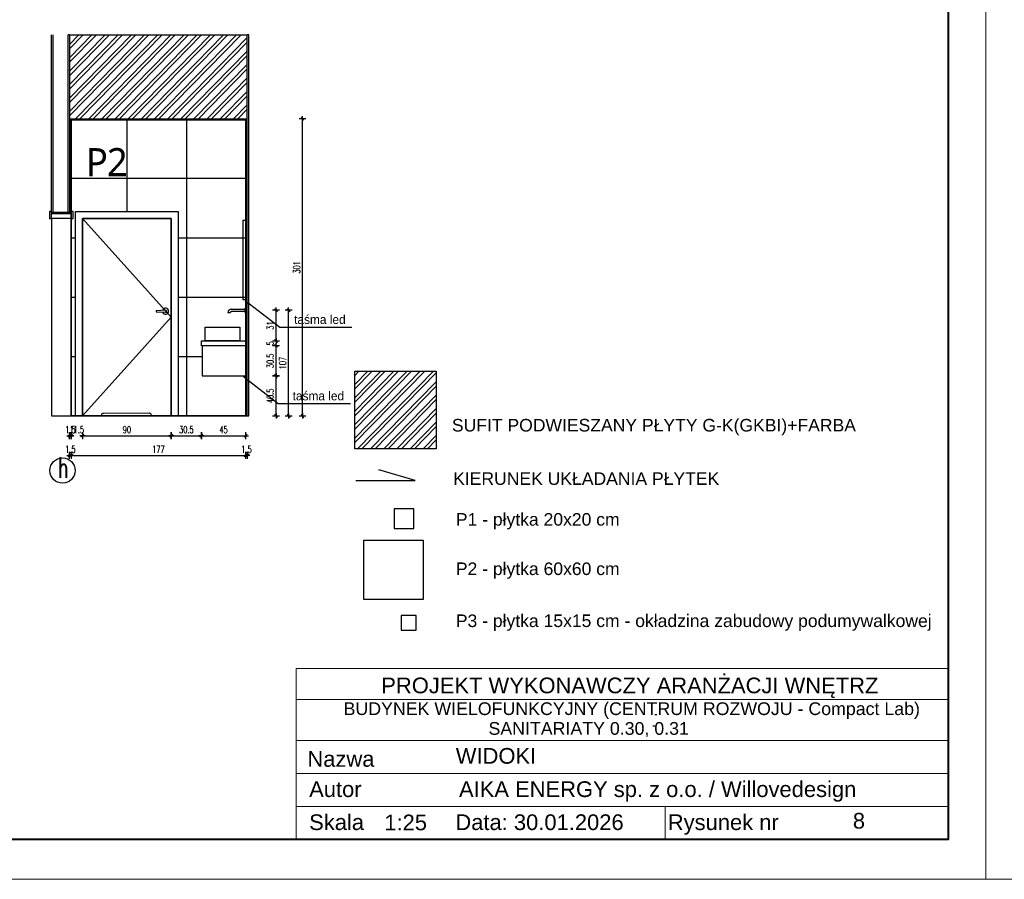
# Model space of a CAD drawing. Header units: centimetres. Extents: x -15121 to 30567, y -60641 to 0.
# Tile 192 of 256: x 11643 to 12641, y -27541 to -26670. Entities that reach past the tile are written whole.
import ezdxf
from ezdxf.enums import TextEntityAlignment as Align

# ---------------------------------------------------------------- set-up
doc = ezdxf.new("R2010")
doc.units = ezdxf.units.CM
doc.header["$LTSCALE"] = 60
doc.layers.add('A Obramowanie', color=7, linetype='Continuous', lineweight=15, plot=False)
doc.layers.add('A Ramka', color=5, linetype='Continuous', lineweight=40)
doc.layers.add('A tabelka ogólna 25', color=7, linetype='Continuous', lineweight=20)
for name, color, linetype in [('AIKA lampy sanitariaty', 3, 'Continuous'), ('AIKA oznaczenia okładzin', 5, 'Continuous'), ('AIKA oznaczenia widoków', 30, 'Continuous'), ('AIKA powierzchnie', 6, 'Continuous'), ('AIKA sufity podwieszane', 8, 'Continuous'), ('AIKA TYNK', 5, 'Continuous'), ('AIKA widoki wymiarowanie', 7, 'Continuous'), ('AIKA widokowe', 7, 'Continuous'), ('AIKA ŚCIANA', 8, 'Continuous'), ('widokowe', 7, 'Continuous')]:
    doc.layers.add(name, color=color, linetype=linetype)
doc.styles.add('Annotative', font='arial.ttf')
doc.styles.add('RomanS', font='romans.shx')
doc.styles.add('SŁAWKA', font='simplex.shx', dxfattribs={"height": 12.5})
doc.styles.add('TableTextStyle', font='txt')
doc.styles.add('wymiar', font='txt.shx', dxfattribs={"width": 0.6})
doc.dimstyles.new('Dwudziestka', dxfattribs={"dimtxt": 7, "dimasz": 0.7, "dimexe": 5, "dimexo": 0, "dimgap": 2.5, "dimtad": 1, "dimtoh": 1, "dimdec": 3, "dimrnd": 0.5, "dimdsep": 46, "dimtxsty": 'wymiar', "dimblk": 'znacznik', "dimcen": 0, "dimdle": 5, "dimse1": 1, "dimse2": 1, "dimclrd": 256, "dimclre": 256, "dimclrt": 256, "dimadec": 0, "dimazin": 0, "dimtfac": 0.4, "dimtdec": 3, "dimtix": 1, "dimtofl": 0, "dimtmove": 2, "dimatfit": 3, "dimldrblk": 'znacznik', "dimfxl": 1, "dimtolj": 1, "dimarcsym": 0})
pattern_1 = [(45.6, (4466.2785, -1566.11), (-6.8053523, 6.6642933), []), (45.6, (4470.768, -1566.063), (-6.8053523, 6.6642933), [])]

# ---------------------------------------------------------------- blocks, each defined once
blk = doc.blocks.new('4rrrrrrrrrrrrrrrt')
at = {"layer": 'widokowe'}
for p, q in [((90631.38, 23091.11), (90630.87, 23091.11)), ((90631.38, 23091.11), (90630.87, 23091.11)), ((90613.38, 23088.93), (90615.78, 23088.93)), ((90613.38, 23088.93), (90615.78, 23088.93))]:
    blk.add_line(p, q, dxfattribs=at)
blk.add_lwpolyline([(90616.76, 23092.31), (90630.87, 23092.31), (90630.87, 23089.91), (90616.76, 23089.91)], dxfattribs=at)
blk.add_lwpolyline([(90616.76, 23092.31), (90630.87, 23092.31), (90630.87, 23089.91), (90616.76, 23089.91)], dxfattribs=at)
blk.add_lwpolyline([(90631.38, 23093.31), (90631.38, 23088.91), (90630.87, 23088.91), (90630.87, 23093.31)], close=True, dxfattribs=at)
blk.add_lwpolyline([(90631.38, 23093.31), (90631.38, 23088.91), (90630.87, 23088.91), (90630.87, 23093.31)], close=True, dxfattribs=at)
for radius in [3.38, 3.38, 0.979, 0.979]:
    blk.add_arc((90616.76, 23088.93), radius, 90, 180, dxfattribs=at)
blk = doc.blocks.new('znacznik')
at = {"color": 0}
for points in [[(-4, 0), (4, 0)], [(0, -5), (0, 5)]]:
    blk.add_lwpolyline(points, dxfattribs=at)
at = {"color": 1}
blk.add_lwpolyline([(-2.1, -2.1), (2.1, 2.1)], dxfattribs=at)
blk = doc.blocks.new('*D6465')
at = {"layer": 'AIKA widoki wymiarowanie', "lineweight": -2, "transparency": 16777216}
for p, q in [((11693.1, -27091.63), (11692.4, -27091.63)), ((11696, -27091.63), (11696.7, -27091.63))]:
    blk.add_line(p, q, dxfattribs=at)
at = {"layer": 'Defpoints', "color": 0, "transparency": 16777216}
for p in [(11693.8, -26847.79), (11695.3, -26847.79), (11695.3, -27091.63)]:
    blk.add_point(p, dxfattribs=at)
at = {"layer": 'AIKA widoki wymiarowanie', "lineweight": -2, "transparency": 16777216, "xscale": 0.7, "yscale": 0.7, "zscale": 0.7}
blk.add_blockref('znacznik', (11693.8, -27091.63), dxfattribs=at)
at = {"layer": 'AIKA widoki wymiarowanie', "lineweight": -2, "transparency": 16777216, "xscale": 0.7, "yscale": 0.7, "zscale": 0.7, "rotation": 180}
blk.add_blockref('znacznik', (11695.3, -27091.63), dxfattribs=at)
at = {"layer": 'AIKA widoki wymiarowanie', "transparency": 16777216, "insert": (11694.55, -27085.63), "char_height": 7, "attachment_point": 5, "style": 'wymiar'}
blk.add_mtext('\\A1;1.5', dxfattribs=at)
blk = doc.blocks.new('*D6466')
at = {"layer": 'AIKA widoki wymiarowanie', "lineweight": -2, "transparency": 16777216}
for p, q in [((11694.6, -27091.63), (11693.9, -27091.63)), ((11707.5, -27091.63), (11708.2, -27091.63))]:
    blk.add_line(p, q, dxfattribs=at)
at = {"layer": 'Defpoints', "color": 0, "transparency": 16777216}
for p in [(11695.3, -26847.79), (11706.8, -27071.59), (11706.8, -27091.63)]:
    blk.add_point(p, dxfattribs=at)
at = {"layer": 'AIKA widoki wymiarowanie', "lineweight": -2, "transparency": 16777216, "xscale": 0.7, "yscale": 0.7, "zscale": 0.7}
blk.add_blockref('znacznik', (11695.3, -27091.63), dxfattribs=at)
at = {"layer": 'AIKA widoki wymiarowanie', "lineweight": -2, "transparency": 16777216, "xscale": 0.7, "yscale": 0.7, "zscale": 0.7, "rotation": 180}
blk.add_blockref('znacznik', (11706.8, -27091.63), dxfattribs=at)
at = {"layer": 'AIKA widoki wymiarowanie', "transparency": 16777216, "insert": (11701.05, -27085.63), "char_height": 7, "attachment_point": 5, "style": 'wymiar'}
blk.add_mtext('\\A1;11.5', dxfattribs=at)
blk = doc.blocks.new('*D6467')
at = {"layer": 'AIKA widoki wymiarowanie', "lineweight": -2, "transparency": 16777216}
blk.add_line((11707.5, -27091.63), (11796.1, -27091.63), dxfattribs=at)
at = {"layer": 'Defpoints', "color": 0, "transparency": 16777216}
for p in [(11706.8, -27071.59), (11796.8, -27071.59), (11796.8, -27091.63)]:
    blk.add_point(p, dxfattribs=at)
at = {"layer": 'AIKA widoki wymiarowanie', "lineweight": -2, "transparency": 16777216, "xscale": 0.7, "yscale": 0.7, "zscale": 0.7, "rotation": 180}
blk.add_blockref('znacznik', (11706.8, -27091.63), dxfattribs=at)
at = {"layer": 'AIKA widoki wymiarowanie', "lineweight": -2, "transparency": 16777216, "xscale": 0.7, "yscale": 0.7, "zscale": 0.7}
blk.add_blockref('znacznik', (11796.8, -27091.63), dxfattribs=at)
at = {"layer": 'AIKA widoki wymiarowanie', "transparency": 16777216, "insert": (11751.8, -27085.63), "char_height": 7, "attachment_point": 5, "style": 'wymiar'}
blk.add_mtext('\\A1;90', dxfattribs=at)
blk = doc.blocks.new('*D6468')
at = {"layer": 'AIKA widoki wymiarowanie', "lineweight": -2, "transparency": 16777216}
blk.add_line((11797.5, -27091.63), (11826.6, -27091.63), dxfattribs=at)
at = {"layer": 'Defpoints', "color": 0, "transparency": 16777216}
for p in [(11827.3, -26998.09), (11796.8, -27071.59), (11827.3, -27091.63)]:
    blk.add_point(p, dxfattribs=at)
at = {"layer": 'AIKA widoki wymiarowanie', "lineweight": -2, "transparency": 16777216, "xscale": 0.7, "yscale": 0.7, "zscale": 0.7, "rotation": 180}
blk.add_blockref('znacznik', (11796.8, -27091.63), dxfattribs=at)
at = {"layer": 'AIKA widoki wymiarowanie', "lineweight": -2, "transparency": 16777216, "xscale": 0.7, "yscale": 0.7, "zscale": 0.7}
blk.add_blockref('znacznik', (11827.3, -27091.63), dxfattribs=at)
at = {"layer": 'AIKA widoki wymiarowanie', "transparency": 16777216, "insert": (11812.05, -27085.63), "char_height": 7, "attachment_point": 5, "style": 'wymiar'}
blk.add_mtext('\\A1;30.5', dxfattribs=at)
blk = doc.blocks.new('*D6469')
at = {"layer": 'AIKA widoki wymiarowanie', "lineweight": -2, "transparency": 16777216}
blk.add_line((11828, -27091.63), (11871.6, -27091.63), dxfattribs=at)
at = {"layer": 'Defpoints', "color": 0, "transparency": 16777216}
for p in [(11827.3, -26998.09), (11872.3, -26995.59), (11872.3, -27091.63)]:
    blk.add_point(p, dxfattribs=at)
at = {"layer": 'AIKA widoki wymiarowanie', "lineweight": -2, "transparency": 16777216, "xscale": 0.7, "yscale": 0.7, "zscale": 0.7, "rotation": 180}
blk.add_blockref('znacznik', (11827.3, -27091.63), dxfattribs=at)
at = {"layer": 'AIKA widoki wymiarowanie', "lineweight": -2, "transparency": 16777216, "xscale": 0.7, "yscale": 0.7, "zscale": 0.7}
blk.add_blockref('znacznik', (11872.3, -27091.63), dxfattribs=at)
at = {"layer": 'AIKA widoki wymiarowanie', "transparency": 16777216, "insert": (11849.8, -27085.63), "char_height": 7, "attachment_point": 5, "style": 'wymiar'}
blk.add_mtext('\\A1;45', dxfattribs=at)
blk = doc.blocks.new('*D6470')
at = {"layer": 'AIKA widoki wymiarowanie', "lineweight": -2, "transparency": 16777216}
blk.add_line((11903.05, -27070.89), (11903.05, -27031.69), dxfattribs=at)
at = {"layer": 'Defpoints', "color": 0, "transparency": 16777216}
for p in [(11844.73, -27030.99), (11903.05, -27030.99), (11844.73, -27071.59)]:
    blk.add_point(p, dxfattribs=at)
at = {"layer": 'AIKA widoki wymiarowanie', "lineweight": -2, "transparency": 16777216, "xscale": 0.7, "yscale": 0.7, "zscale": 0.7}
for p, rotation in [((11903.05, -27030.99), 90), ((11903.05, -27071.59), 270)]:
    blk.add_blockref('znacznik', p, dxfattribs=dict(at, rotation=rotation))
at = {"layer": 'AIKA widoki wymiarowanie', "transparency": 16777216, "insert": (11897.05, -27051.29), "char_height": 7, "attachment_point": 5, "rotation": 90, "style": 'wymiar'}
blk.add_mtext('\\A1;40.5', dxfattribs=at)
blk = doc.blocks.new('*D6471')
at = {"layer": 'AIKA widoki wymiarowanie', "lineweight": -2, "transparency": 16777216}
blk.add_line((11903.05, -27030.29), (11903.05, -27001.29), dxfattribs=at)
at = {"layer": 'Defpoints', "color": 0, "transparency": 16777216}
for p in [(11849.8, -27000.59), (11903.05, -27000.59), (11850.66, -27030.99)]:
    blk.add_point(p, dxfattribs=at)
at = {"layer": 'AIKA widoki wymiarowanie', "lineweight": -2, "transparency": 16777216, "xscale": 0.7, "yscale": 0.7, "zscale": 0.7}
for p, rotation in [((11903.05, -27000.59), 90), ((11903.05, -27030.99), 270)]:
    blk.add_blockref('znacznik', p, dxfattribs=dict(at, rotation=rotation))
at = {"layer": 'AIKA widoki wymiarowanie', "transparency": 16777216, "insert": (11897.05, -27015.79), "char_height": 7, "attachment_point": 5, "rotation": 90, "style": 'wymiar'}
blk.add_mtext('\\A1;30.5', dxfattribs=at)
blk = doc.blocks.new('*D6472')
at = {"layer": 'AIKA widoki wymiarowanie', "lineweight": -2, "transparency": 16777216}
for p, q in [((11903.05, -26994.89), (11903.05, -26994.19)), ((11903.05, -27001.29), (11903.05, -27001.99))]:
    blk.add_line(p, q, dxfattribs=at)
at = {"layer": 'Defpoints', "color": 0, "transparency": 16777216}
for p in [(11872.3, -26995.59), (11903.05, -26995.59), (11849.8, -27000.59)]:
    blk.add_point(p, dxfattribs=at)
at = {"layer": 'AIKA widoki wymiarowanie', "lineweight": -2, "transparency": 16777216, "xscale": 0.7, "yscale": 0.7, "zscale": 0.7}
for p, rotation in [((11903.05, -26995.59), 270), ((11903.05, -27000.59), 90)]:
    blk.add_blockref('znacznik', p, dxfattribs=dict(at, rotation=rotation))
at = {"layer": 'AIKA widoki wymiarowanie', "transparency": 16777216, "insert": (11897.05, -26998.09), "char_height": 7, "attachment_point": 5, "rotation": 90, "style": 'wymiar'}
blk.add_mtext('\\A1;5', dxfattribs=at)
blk = doc.blocks.new('*D6473')
at = {"layer": 'AIKA widoki wymiarowanie', "lineweight": -2, "transparency": 16777216}
blk.add_line((11903.05, -26994.89), (11903.05, -26965.29), dxfattribs=at)
at = {"layer": 'Defpoints', "color": 0, "transparency": 16777216}
for p in [(11872.3, -26964.59), (11903.05, -26964.59), (11872.3, -26995.59)]:
    blk.add_point(p, dxfattribs=at)
at = {"layer": 'AIKA widoki wymiarowanie', "lineweight": -2, "transparency": 16777216, "xscale": 0.7, "yscale": 0.7, "zscale": 0.7}
for p, rotation in [((11903.05, -26964.59), 90), ((11903.05, -26995.59), 270)]:
    blk.add_blockref('znacznik', p, dxfattribs=dict(at, rotation=rotation))
at = {"layer": 'AIKA widoki wymiarowanie', "transparency": 16777216, "insert": (11897.05, -26980.09), "char_height": 7, "attachment_point": 5, "rotation": 90, "style": 'wymiar'}
blk.add_mtext('\\A1;31', dxfattribs=at)
blk = doc.blocks.new('*D6474')
at = {"layer": 'AIKA widoki wymiarowanie', "lineweight": -2, "transparency": 16777216}
blk.add_line((11915.72, -27070.89), (11915.72, -26965.29), dxfattribs=at)
at = {"layer": 'Defpoints', "color": 0, "transparency": 16777216}
for p in [(11871.79, -26964.59), (11915.72, -26964.59), (11872.3, -27071.59)]:
    blk.add_point(p, dxfattribs=at)
at = {"layer": 'AIKA widoki wymiarowanie', "lineweight": -2, "transparency": 16777216, "xscale": 0.7, "yscale": 0.7, "zscale": 0.7}
for p, rotation in [((11915.72, -26964.59), 90), ((11915.72, -27071.59), 270)]:
    blk.add_blockref('znacznik', p, dxfattribs=dict(at, rotation=rotation))
at = {"layer": 'AIKA widoki wymiarowanie', "transparency": 16777216, "insert": (11909.72, -27018.09), "char_height": 7, "attachment_point": 5, "rotation": 90, "style": 'wymiar'}
blk.add_mtext('\\A1;107', dxfattribs=at)
blk = doc.blocks.new('*D6475')
at = {"layer": 'AIKA widoki wymiarowanie', "lineweight": -2, "transparency": 16777216}
blk.add_line((11929.82, -27070.89), (11929.82, -26771.29), dxfattribs=at)
at = {"layer": 'Defpoints', "color": 0, "transparency": 16777216}
for p in [(11854.64, -26770.59), (11929.82, -26770.59), (11854.64, -27071.59)]:
    blk.add_point(p, dxfattribs=at)
at = {"layer": 'AIKA widoki wymiarowanie', "lineweight": -2, "transparency": 16777216, "xscale": 0.7, "yscale": 0.7, "zscale": 0.7}
for p, rotation in [((11929.82, -26770.59), 90), ((11929.82, -27071.59), 270)]:
    blk.add_blockref('znacznik', p, dxfattribs=dict(at, rotation=rotation))
at = {"layer": 'AIKA widoki wymiarowanie', "transparency": 16777216, "insert": (11923.82, -26921.09), "char_height": 7, "attachment_point": 5, "rotation": 90, "style": 'wymiar'}
blk.add_mtext('\\A1;301', dxfattribs=at)
blk = doc.blocks.new('*D6476')
at = {"layer": 'AIKA widoki wymiarowanie', "lineweight": -2, "transparency": 16777216}
for p, q in [((11693.1, -27111.57), (11692.4, -27111.57)), ((11696, -27111.57), (11696.7, -27111.57))]:
    blk.add_line(p, q, dxfattribs=at)
at = {"layer": 'Defpoints', "color": 0, "transparency": 16777216}
for p in [(11693.8, -26861.86), (11695.3, -26861.86), (11695.3, -27111.57)]:
    blk.add_point(p, dxfattribs=at)
at = {"layer": 'AIKA widoki wymiarowanie', "lineweight": -2, "transparency": 16777216, "xscale": 0.7, "yscale": 0.7, "zscale": 0.7}
blk.add_blockref('znacznik', (11693.8, -27111.57), dxfattribs=at)
at = {"layer": 'AIKA widoki wymiarowanie', "lineweight": -2, "transparency": 16777216, "xscale": 0.7, "yscale": 0.7, "zscale": 0.7, "rotation": 180}
blk.add_blockref('znacznik', (11695.3, -27111.57), dxfattribs=at)
at = {"layer": 'AIKA widoki wymiarowanie', "transparency": 16777216, "insert": (11694.55, -27105.57), "char_height": 7, "attachment_point": 5, "style": 'wymiar'}
blk.add_mtext('\\A1;1.5', dxfattribs=at)
blk = doc.blocks.new('*D6477')
at = {"layer": 'AIKA widoki wymiarowanie', "lineweight": -2, "transparency": 16777216}
blk.add_line((11696, -27111.57), (11871.6, -27111.57), dxfattribs=at)
at = {"layer": 'Defpoints', "color": 0, "transparency": 16777216}
for p in [(11695.3, -26861.86), (11872.3, -27071.59), (11872.3, -27111.57)]:
    blk.add_point(p, dxfattribs=at)
at = {"layer": 'AIKA widoki wymiarowanie', "lineweight": -2, "transparency": 16777216, "xscale": 0.7, "yscale": 0.7, "zscale": 0.7, "rotation": 180}
blk.add_blockref('znacznik', (11695.3, -27111.57), dxfattribs=at)
at = {"layer": 'AIKA widoki wymiarowanie', "lineweight": -2, "transparency": 16777216, "xscale": 0.7, "yscale": 0.7, "zscale": 0.7}
blk.add_blockref('znacznik', (11872.3, -27111.57), dxfattribs=at)
at = {"layer": 'AIKA widoki wymiarowanie', "transparency": 16777216, "insert": (11783.8, -27105.57), "char_height": 7, "attachment_point": 5, "style": 'wymiar'}
blk.add_mtext('\\A1;177', dxfattribs=at)
blk = doc.blocks.new('*D6478')
at = {"layer": 'AIKA widoki wymiarowanie', "lineweight": -2, "transparency": 16777216}
for p, q in [((11871.6, -27111.57), (11870.9, -27111.57)), ((11874.5, -27111.57), (11875.2, -27111.57))]:
    blk.add_line(p, q, dxfattribs=at)
at = {"layer": 'Defpoints', "color": 0, "transparency": 16777216}
for p in [(11872.3, -27071.59), (11873.8, -27071.59), (11873.8, -27111.57)]:
    blk.add_point(p, dxfattribs=at)
at = {"layer": 'AIKA widoki wymiarowanie', "lineweight": -2, "transparency": 16777216, "xscale": 0.7, "yscale": 0.7, "zscale": 0.7}
blk.add_blockref('znacznik', (11872.3, -27111.57), dxfattribs=at)
at = {"layer": 'AIKA widoki wymiarowanie', "lineweight": -2, "transparency": 16777216, "xscale": 0.7, "yscale": 0.7, "zscale": 0.7, "rotation": 180}
blk.add_blockref('znacznik', (11873.8, -27111.57), dxfattribs=at)
at = {"layer": 'AIKA widoki wymiarowanie', "transparency": 16777216, "insert": (11873.05, -27105.57), "char_height": 7, "attachment_point": 5, "style": 'wymiar'}
blk.add_mtext('\\A1;1.5', dxfattribs=at)

msp = doc.modelspace()

# ---------------------------------------------------------------- hatches: boundary and pattern name
at = {"layer": 'AIKA sufity podwieszane', "transparency": 33554610}
h = msp.add_hatch(dxfattribs=at)
h.set_pattern_fill('ANSI32', color=8, angle=0.6)
h.set_pattern_definition(pattern_1)
h.paths.add_polyline_path([(11584.9494, -26117.5987), (11157.9494, -26117.5987), (11157.9494, -26202.5987), (11584.9494, -26202.5987)])
h.paths.add_polyline_path([(12081.094, -27428.3228), (12163.2602, -27428.3228), (12163.2602, -27404.0522), (12081.094, -27404.0522)], flags=9)
h.paths.add_polyline_path([(12114.3702, -27401.1671), (12330.3134, -27401.1671), (12330.3134, -27377.6842), (12114.3702, -27377.6842)], flags=9)
h.paths.add_polyline_path([(12002.4864, -27495.7987), (12060.0402, -27495.7987), (12060.0402, -27471.4304), (12002.4864, -27471.4304)], flags=9)
h.paths.add_polyline_path([(11930.778, -27431.4066), (12012.9714, -27431.4066), (12012.9714, -27407.1523), (11930.778, -27407.1523)], flags=9)
h.paths.add_polyline_path([(12003.6509, -27363.3126), (12519.4158, -27363.3126), (12519.4158, -27327.3381), (12003.6509, -27327.3381)], flags=9)
h.paths.add_polyline_path([(11967.1775, -27382.7098), (12564.7628, -27382.7098), (12564.7628, -27357.3546), (11967.1775, -27357.3546)], flags=9)
h.paths.add_polyline_path([(12288.6922, -27501.0627), (12423.7404, -27501.0627), (12423.7404, -27470.1832), (12288.6922, -27470.1832)], flags=9)
h.paths.add_polyline_path([(11932.4463, -27495.6231), (12002.4419, -27495.6231), (12002.4419, -27470.9456), (11932.4463, -27470.9456)], flags=9)
h.paths.add_polyline_path([(11932.4843, -27462.0595), (11994.0262, -27462.0595), (11994.0262, -27437.8052), (11932.4843, -27437.8052)], flags=9)
h.paths.add_polyline_path([(12074.5007, -27495.5716), (12259.3272, -27495.5716), (12259.3272, -27471.2033), (12074.5007, -27471.2033)], flags=9)
h.paths.add_polyline_path([(12083.149, -27467.6483), (12496.2862, -27467.6483), (12496.2862, -27436.3619), (12083.149, -27436.3619)], flags=9)
h.paths.add_polyline_path([(12483.5205, -27493.9928), (12503.8627, -27493.9928), (12503.8627, -27470.0477), (12483.5205, -27470.0477)], flags=9)
h.paths.add_polyline_path([(11513.2396, -27035.7614), (11551.7125, -27035.7592), (11551.7101, -26993.8772), (11513.2372, -26993.8794)], flags=9)
h.paths.add_polyline_path([(11060.4933, -27035.7614), (11098.9662, -27035.7592), (11098.9638, -26993.8772), (11060.4909, -26993.8794)], flags=9)
h.paths.add_polyline_path([(11919.1026, -26980.6538), (11990.4597, -26980.6538), (11990.4597, -26967.1538), (11919.1026, -26967.1538)], flags=9)
h.paths.add_polyline_path([(11917.5413, -27058.0538), (11988.8984, -27058.0538), (11988.8984, -27044.5538), (11917.5413, -27044.5538)], flags=9)
h.paths.add_polyline_path([(11700.1916, -26844.6838), (11755.1529, -26844.6806), (11755.1495, -26784.8493), (11700.1882, -26784.8524)], flags=9)
h.paths.add_polyline_path([(11427.3267, -26845.5688), (11482.288, -26845.5656), (11482.2845, -26785.7342), (11427.3233, -26785.7374)], flags=9)
h.paths.add_polyline_path([(11294.0432, -26979.8538), (11365.4003, -26979.8538), (11365.4003, -26966.3538), (11294.0432, -26966.3538)], flags=9)
h.paths.add_polyline_path([(11295.6045, -27057.2538), (11366.9616, -27057.2538), (11366.9616, -27043.7538), (11295.6045, -27043.7538)], flags=9)
h.paths.add_polyline_path([(11521.8166, -26931.977), (11552.5502, -26931.977), (11552.5502, -26881.6152), (11521.8166, -26881.6152)], flags=9)
h.paths.add_polyline_path([(11232.9438, -26931.977), (11263.6773, -26931.977), (11263.6773, -26881.6152), (11232.9438, -26881.6152)], flags=9)
h.paths.add_polyline_path([(11157.3038, -26932.0267), (11188.0374, -26932.0267), (11188.0374, -26881.6649), (11157.3038, -26881.6649)], flags=9)
h.paths.add_polyline_path([(11072.9438, -26931.977), (11103.6773, -26931.977), (11103.6773, -26881.6152), (11072.9438, -26881.6152)], flags=9)
h.paths.add_polyline_path([(11054.4564, -26845.5688), (11109.4177, -26845.5656), (11109.4142, -26785.7342), (11054.4529, -26785.7374)], flags=9)
h.paths.add_polyline_path([(10559.4245, -26844.6838), (10614.3858, -26844.6806), (10614.3823, -26784.8493), (10559.421, -26784.8524)], flags=9)
h.paths.add_polyline_path([(12171.0529, -26276.6882), (12226.0142, -26276.685), (12226.0107, -26216.8536), (12171.0495, -26216.8568)], flags=9)
h.paths.add_polyline_path([(11673.2315, -26276.5731), (11728.1928, -26276.57), (11728.1894, -26216.7386), (11673.2281, -26216.7417)], flags=9)
h.paths.add_polyline_path([(10783.8877, -26276.6882), (10838.8489, -26276.685), (10838.8455, -26216.8536), (10783.8842, -26216.8568)], flags=9)
h.paths.add_polyline_path([(10559.4245, -26276.6882), (10614.3858, -26276.685), (10614.3823, -26216.8536), (10559.421, -26216.8568)], flags=9)
h.paths.add_polyline_path([(10474.541, -26085.4251), (10703.7361, -26085.4251), (10703.7361, -26028.0612), (10474.541, -26028.0612)], flags=9)
h = msp.add_hatch(dxfattribs=at)
h.set_pattern_fill('ANSI32', color=8, angle=0.6)
h.set_pattern_definition(pattern_1)
h.paths.add_polyline_path([(12093.9146, -26117.5987), (11666.9146, -26117.5987), (11666.9146, -26202.5987, -1), (11669.9146, -26202.5987), (12092.4146, -26202.5987), (12093.9146, -26202.5987)])
h.paths.add_polyline_path([(12081.094, -27428.3228), (12163.2602, -27428.3228), (12163.2602, -27404.0522), (12081.094, -27404.0522)], flags=9)
h.paths.add_polyline_path([(12114.3702, -27401.1671), (12330.3134, -27401.1671), (12330.3134, -27377.6842), (12114.3702, -27377.6842)], flags=9)
h.paths.add_polyline_path([(12002.4864, -27495.7987), (12060.0402, -27495.7987), (12060.0402, -27471.4304), (12002.4864, -27471.4304)], flags=9)
h.paths.add_polyline_path([(11930.778, -27431.4066), (12012.9714, -27431.4066), (12012.9714, -27407.1523), (11930.778, -27407.1523)], flags=9)
h.paths.add_polyline_path([(12003.6509, -27363.3126), (12519.4158, -27363.3126), (12519.4158, -27327.3381), (12003.6509, -27327.3381)], flags=9)
h.paths.add_polyline_path([(11967.1775, -27382.7098), (12564.7628, -27382.7098), (12564.7628, -27357.3546), (11967.1775, -27357.3546)], flags=9)
h.paths.add_polyline_path([(12288.6922, -27501.0627), (12423.7404, -27501.0627), (12423.7404, -27470.1832), (12288.6922, -27470.1832)], flags=9)
h.paths.add_polyline_path([(11932.4463, -27495.6231), (12002.4419, -27495.6231), (12002.4419, -27470.9456), (11932.4463, -27470.9456)], flags=9)
h.paths.add_polyline_path([(11932.4843, -27462.0595), (11994.0262, -27462.0595), (11994.0262, -27437.8052), (11932.4843, -27437.8052)], flags=9)
h.paths.add_polyline_path([(12074.5007, -27495.5716), (12259.3272, -27495.5716), (12259.3272, -27471.2033), (12074.5007, -27471.2033)], flags=9)
h.paths.add_polyline_path([(12083.149, -27467.6483), (12496.2862, -27467.6483), (12496.2862, -27436.3619), (12083.149, -27436.3619)], flags=9)
h.paths.add_polyline_path([(12483.5205, -27493.9928), (12503.8627, -27493.9928), (12503.8627, -27470.0477), (12483.5205, -27470.0477)], flags=9)
h.paths.add_polyline_path([(11513.2396, -27035.7614), (11551.7125, -27035.7592), (11551.7101, -26993.8772), (11513.2372, -26993.8794)], flags=9)
h.paths.add_polyline_path([(11060.4933, -27035.7614), (11098.9662, -27035.7592), (11098.9638, -26993.8772), (11060.4909, -26993.8794)], flags=9)
h.paths.add_polyline_path([(11919.1026, -26980.6538), (11990.4597, -26980.6538), (11990.4597, -26967.1538), (11919.1026, -26967.1538)], flags=9)
h.paths.add_polyline_path([(11917.5413, -27058.0538), (11988.8984, -27058.0538), (11988.8984, -27044.5538), (11917.5413, -27044.5538)], flags=9)
h.paths.add_polyline_path([(11700.1916, -26844.6838), (11755.1529, -26844.6806), (11755.1495, -26784.8493), (11700.1882, -26784.8524)], flags=9)
h.paths.add_polyline_path([(11427.3267, -26845.5688), (11482.288, -26845.5656), (11482.2845, -26785.7342), (11427.3233, -26785.7374)], flags=9)
h.paths.add_polyline_path([(11294.0432, -26979.8538), (11365.4003, -26979.8538), (11365.4003, -26966.3538), (11294.0432, -26966.3538)], flags=9)
h.paths.add_polyline_path([(11295.6045, -27057.2538), (11366.9616, -27057.2538), (11366.9616, -27043.7538), (11295.6045, -27043.7538)], flags=9)
h.paths.add_polyline_path([(11521.8166, -26931.977), (11552.5502, -26931.977), (11552.5502, -26881.6152), (11521.8166, -26881.6152)], flags=9)
h.paths.add_polyline_path([(11232.9438, -26931.977), (11263.6773, -26931.977), (11263.6773, -26881.6152), (11232.9438, -26881.6152)], flags=9)
h.paths.add_polyline_path([(11157.3038, -26932.0267), (11188.0374, -26932.0267), (11188.0374, -26881.6649), (11157.3038, -26881.6649)], flags=9)
h.paths.add_polyline_path([(11072.9438, -26931.977), (11103.6773, -26931.977), (11103.6773, -26881.6152), (11072.9438, -26881.6152)], flags=9)
h.paths.add_polyline_path([(11054.4564, -26845.5688), (11109.4177, -26845.5656), (11109.4142, -26785.7342), (11054.4529, -26785.7374)], flags=9)
h.paths.add_polyline_path([(10559.4245, -26844.6838), (10614.3858, -26844.6806), (10614.3823, -26784.8493), (10559.421, -26784.8524)], flags=9)
h.paths.add_polyline_path([(12171.0529, -26276.6882), (12226.0142, -26276.685), (12226.0107, -26216.8536), (12171.0495, -26216.8568)], flags=9)
h.paths.add_polyline_path([(11673.2315, -26276.5731), (11728.1928, -26276.57), (11728.1894, -26216.7386), (11673.2281, -26216.7417)], flags=9)
h.paths.add_polyline_path([(10783.8877, -26276.6882), (10838.8489, -26276.685), (10838.8455, -26216.8536), (10783.8842, -26216.8568)], flags=9)
h.paths.add_polyline_path([(10559.4245, -26276.6882), (10614.3858, -26276.685), (10614.3823, -26216.8536), (10559.421, -26216.8568)], flags=9)
h.paths.add_polyline_path([(10474.541, -26085.4251), (10703.7361, -26085.4251), (10703.7361, -26028.0612), (10474.541, -26028.0612)], flags=9)
h = msp.add_hatch(dxfattribs=at)
h.set_pattern_fill('ANSI32', color=8, angle=0.6)
h.set_pattern_definition(pattern_1)
h.paths.add_polyline_path([(11873.7968, -26685.5943), (11693.7968, -26685.5943), (11693.7968, -26770.5943), (11873.7968, -26770.5943)])
h = msp.add_hatch(dxfattribs=at)
h.set_pattern_fill('ANSI32', color=8, angle=0.6)
h.set_pattern_definition([(45.6, (7074.6215, -1516.123), (-6.8053523, 6.6642933), []), (45.6, (7079.111, -1516.076), (-6.8053523, 6.6642933), [])])
h.paths.add_polyline_path([(12065.3219, -27104.8315), (12065.3219, -27026.2275), (11982.7416, -27026.2275), (11982.7416, -27104.8315)])

# ---------------------------------------------------------------- linework, layer by layer
at = {"layer": 'A Obramowanie', "transparency": 33554610}
for points in [[(12622.2057, -27541.1294), (10389.0664, -27541.1294), (10389.0664, -25975.0194), (12622.2057, -25975.0194)], [(14855.3449, -27541.1294), (12622.2057, -27541.1294), (12622.2057, -25975.0194), (14855.3449, -25975.0194)]]:
    msp.add_lwpolyline(points, close=True, dxfattribs=at)
at = {"layer": 'A Ramka', "transparency": 33554610}
msp.add_lwpolyline([(12584.6108, -26015.5744), (10426.6614, -26015.5744), (10426.6614, -27500.5744), (12584.6108, -27500.5744)], close=True, dxfattribs=at)
at = {"layer": 'A tabelka ogólna 25', "transparency": 33554610}
for p, q in [((11923.2674, -27327.6632), (12584.6108, -27327.6632)), ((11923.2674, -27327.6632), (11923.2674, -27500.8015)), ((12584.6108, -27327.6632), (12584.6108, -27500.8015)), ((11923.2674, -27400.3549), (12584.6108, -27400.3549)), ((11923.2674, -27400.3549), (12584.6108, -27400.3549)), ((11923.2674, -27433.8371), (12584.6108, -27433.8371)), ((11923.2674, -27433.8371), (12584.6108, -27433.8371)), ((11923.2674, -27467.3193), (12584.6108, -27467.3193)), ((11923.2674, -27467.3193), (12584.6108, -27467.3193)), ((12297.4889, -27467.3193), (12297.4889, -27500.8015)), ((11923.2674, -27500.5744), (12584.6108, -27500.5744)), ((11923.2674, -27500.5744), (12584.6108, -27500.5744))]:
    msp.add_line(p, q, dxfattribs=at)
at = {"layer": 'A tabelka ogólna 25', "linetype": 'ByBlock', "transparency": 33554610}
msp.add_line((11923.6269, -27358.9883), (12584.9703, -27358.9883), dxfattribs=at)
at = {"layer": 'AIKA lampy sanitariaty', "color": 4}
msp.add_lwpolyline([(11872.2968, -27031.9943), (11870.2968, -27031.9943), (11870.2968, -27030.9943), (11872.2968, -27030.9943)], close=True, dxfattribs=at)
at = {"layer": 'AIKA oznaczenia widoków'}
msp.add_circle((11686.6426, -27126.972), 12.7586, dxfattribs=at)
at = {"layer": 'AIKA powierzchnie', "color": 2}
msp.add_lwpolyline([(11695.2968, -26771.5943), (11872.2968, -26771.5943), (11872.2968, -27071.5943), (11796.7968, -27071.5943), (11796.7968, -26871.5943), (11706.7968, -26871.5943), (11706.7968, -27071.5943), (11695.2968, -27071.5943)], close=True, dxfattribs=at)
at = {"layer": 'AIKA sufity podwieszane', "color": 7, "transparency": 33554610}
msp.add_lwpolyline([(11982.7416, -27026.2275), (12065.3219, -27026.2275), (12065.3219, -27104.8315), (11982.7416, -27104.8315)], close=True, dxfattribs=at)
at = {"layer": 'AIKA TYNK'}
for p, q in [((11675.2968, -26865.5943), (11675.2968, -26685.5943)), ((11693.7968, -26685.5943), (11873.7968, -26685.5943)), ((11693.7968, -26685.5943), (11693.7968, -26865.5943)), ((11693.7968, -26685.5943), (11693.7968, -26865.5943)), ((11873.7968, -27071.5943), (11873.7968, -26685.5943)), ((11693.7968, -26770.5943), (11873.7968, -26770.5943)), ((11693.7968, -26865.5943), (11675.2968, -26865.5943)), ((11675.2968, -27071.5943), (11875.2968, -27071.5943))]:
    msp.add_line(p, q, dxfattribs=at)
at = {"layer": 'AIKA widokowe', "color": 8}
for p, q in [((11677.2968, -26865.5943), (11677.2968, -26685.5943)), ((11692.2968, -26865.5943), (11692.2968, -26685.5943)), ((11875.2968, -26685.5943), (11873.7968, -26685.5943)), ((11875.2968, -27071.5943), (11875.2968, -26685.5943)), ((11751.8968, -26770.5943), (11751.8968, -26864.5943)), ((11812.0968, -26770.5943), (11812.0968, -27071.5943)), ((11695.2968, -26830.7943), (11872.2968, -26830.7943)), ((11695.2968, -26890.9943), (11699.7968, -26890.9943)), ((11803.7968, -26890.9943), (11872.2968, -26890.9943)), ((11695.2968, -26951.1943), (11699.7968, -26951.1943)), ((11803.7968, -26951.1943), (11872.2968, -26951.1943)), ((11695.2968, -27011.3943), (11699.7968, -27011.3943)), ((11803.7968, -27011.3943), (11828.1627, -27011.3943))]:
    msp.add_line(p, q, dxfattribs=at)
at = {"layer": 'AIKA widokowe', "color": 7}
for p, q in [((11695.2968, -26770.5943), (11695.2968, -27071.5943)), ((11872.2968, -27071.5943), (11872.2968, -26770.5943)), ((11872.2968, -26770.5943), (11872.2968, -27071.5943))]:
    msp.add_line(p, q, dxfattribs=at)
at = {"layer": 'AIKA widokowe'}
for p, q in [((11695.2968, -26771.5943), (11695.2968, -27071.5943)), ((11693.7968, -26865.5943), (11695.2968, -26865.5943)), ((11675.2968, -26871.5943), (11675.2968, -27071.5943))]:
    msp.add_line(p, q, dxfattribs=at)
for points in [[(11673.2983, -26864.5943), (11673.2983, -26871.5943), (11675.2968, -26871.5943), (11675.2968, -26864.5943)], [(11675.2968, -26871.5943), (11675.2968, -26866.5943), (11695.2968, -26866.5943), (11695.2968, -26871.5943)], [(11695.2968, -26864.5943), (11695.2968, -26871.5943), (11697.2952, -26871.5943), (11697.2952, -26864.5943)], [(11872.2968, -26873.5943), (11869.2968, -26873.5943), (11869.2968, -26953.5943), (11872.2968, -26953.5943)]]:
    msp.add_lwpolyline(points, close=True, dxfattribs=at)
at = {"layer": 'AIKA widokowe', "color": 7}
for points in [[(11699.7968, -27071.5943), (11699.7968, -26864.5943), (11803.7968, -26864.5943), (11803.7968, -27071.5943)], [(11796.7968, -26871.5943), (11796.7968, -27071.5943), (11706.7968, -27071.5943), (11706.7968, -26871.5943)], [(11831.2968, -26995.5943), (11831.2968, -26981.5943), (11866.2968, -26981.5943), (11866.2968, -26995.5943)], [(11827.2968, -27000.5943), (11827.2968, -26995.5943), (11872.2968, -26995.5943), (11872.2968, -27000.5943)]]:
    msp.add_lwpolyline(points, close=True, dxfattribs=at)
at = {"layer": 'AIKA widokowe'}
for points in [[(11706.7968, -26871.5943), (11796.7968, -26971.5943), (11706.7968, -27071.5943)], [(11791.0495, -26964.518), (11781.5742, -26965.0089), (11781.626, -26966.0075), (11791.153, -26966.5153)]]:
    msp.add_lwpolyline(points, dxfattribs=at)
at = {"layer": 'AIKA widokowe', "color": 7}
for points in [[(11871.8581, -26954.5943), (11906.7226, -26981.5943), (11979.8836, -26981.5943)], [(11828.1627, -27000.5943), (11828.1627, -27030.9943), (11873.1627, -27030.9943)], [(11870.2968, -27031.9943), (11905.1613, -27058.9943), (11978.3223, -27058.9943)]]:
    msp.add_lwpolyline(points, dxfattribs=at)
at = {"layer": 'AIKA widokowe'}
msp.add_lwpolyline([(11728.2869, -27068.6713), (11774.2866, -27068.5173, -0.41421356), (11776.2933, -27070.5106), (11776.2966, -27071.5106), (11726.2969, -27071.678), (11726.2936, -27070.678, -0.41421356)], format="xyb", close=True, dxfattribs=at)
at = {"layer": 'AIKA widokowe', "color": 6}
msp.add_lwpolyline([(11983.9191, -27137.1754), (12043.9191, -27137.1754), (12007.1401, -27126.3852)], dxfattribs=at)
at = {"layer": 'AIKA widokowe', "color": 8}
for points in [[(12022.7111, -27185.8442), (12042.7111, -27185.8442), (12042.7111, -27165.8442), (12022.7111, -27165.8442)], [(11991.9197, -27197.4161), (12052.1197, -27197.4161), (12052.1197, -27257.6161), (11991.9197, -27257.6161)], [(12029.9293, -27288.8245), (12044.9293, -27288.8245), (12044.9293, -27273.8245), (12029.9293, -27273.8245)]]:
    msp.add_lwpolyline(points, close=True, dxfattribs=at)
at = {"layer": 'AIKA widokowe'}
for radius, start, end in [(3, 196.3087192, 163.4943797), (1, 260.9324869, 92.9656004)]:
    msp.add_arc((11791.1013, -26965.5167), radius, start, end, dxfattribs=at)
at = {"layer": 'AIKA ŚCIANA'}
for p, q in [((11693.7968, -26685.5943), (11692.2968, -26685.5943)), ((12286.8278, -27374.282), (12288.8278, -27374.282)), ((12284.8278, -27385.6875), (12286.8278, -27385.6875))]:
    msp.add_line(p, q, dxfattribs=at)

# ---------------------------------------------------------------- block references
at = {"layer": 'widokowe', "color": 7}
msp.add_blockref('4rrrrrrrrrrrrrrrt', (-78759.0789, -50055.702), dxfattribs=at)

# ---------------------------------------------------------------- texts
at = {"layer": 'A tabelka ogólna 25', "transparency": 33554610, "style": 'Annotative'}
for s, height, p in [('KIERUNEK UKŁADANIA PŁYTEK', 12.727273, (12217.3012, -27128.7626)), ('PROJEKT WYKONAWCZY ARANŻACJI WNĘTRZ', 15.909091, (12261.5333, -27336.7414)), ('BUDYNEK WIELOFUNKCYJNY (CENTRUM ROZWOJU - Compact Lab) ', 12.886364, (12265.9701, -27361.809))]:
    msp.add_text(s, height=height, dxfattribs=at).set_placement(p, align=Align.TOP_CENTER)
for s, height, p in [('SANITARIATY 0.30, 0.31 ', 12.886364, (12118.284, -27394.7041)), ('WIDOKI', 15.90909, (12085.1391, -27424.0064)), ('Nazwa ', 15.90909, (11934.8204, -27427.1037)), ('Autor', 15.90909, (11936.5592, -27457.7567)), ('AIKA ENERGY sp. z o.o. / Willovedesign', 15.909091, (12088.396, -27457.7567)), ('Skala ', 15.90909, (11936.5592, -27491.2389)), (' 1:25', 15.90909, (12006.5478, -27491.466)), (' Data: 30.01.2026', 15.909091, (12078.5621, -27491.2389)), (' Rysunek nr ', 15.909091, (12293.8388, -27491.2389)), ('8', 15.9091, (12487.5114, -27489.7306))]:
    msp.add_text(s, height=height, dxfattribs=at).set_placement(p)
at = {"layer": 'A tabelka ogólna 25', "transparency": 33554610, "char_height": 12.727273, "attachment_point": 1, "style": 'Annotative'}
for s, insert in [('{\\C7;\\P\\P\\fArial|b0|i0|c238|p34;SUFIT PODWIESZANY PŁYTY G-K(GKBI)+FARBA}', (12081.2044, -27032.2262)), ('{\\C7;\\P\\PP1 - płytka 20x20 cm}', (12085.175, -27127.6451)), ('{\\C7;\\P\\PP2 - płytka 60x60 cm}', (12085.175, -27177.6753)), ('{\\C7;\\P\\PP3 - płytka 15x15 cm - okładzina zabudowy podumywalkowej}', (12085.175, -27230.3715))]:
    msp.add_mtext(s, dxfattribs=dict(at, insert=insert))
at = {"layer": 'AIKA lampy sanitariaty', "color": 4, "char_height": 9, "width": 197.524619, "attachment_point": 1, "style": 'TableTextStyle'}
for insert in [(11921.3526, -26969.4038), (11919.7913, -27046.8038)]:
    msp.add_mtext('taśma led', dxfattribs=dict(at, insert=insert))
at = {"layer": 'AIKA oznaczenia okładzin', "insert": (11710.1833, -26800.2531), "char_height": 28.472875, "width": 428.138012, "attachment_point": 1, "rotation": 0.0032966, "style": 'SŁAWKA'}
msp.add_mtext('{\\fTrebuchet MS|b0|i0|c238|p34;\\T0.95;P2}', dxfattribs=at)
at = {"layer": 'AIKA oznaczenia widoków', "insert": (11682.2167, -27113.4375, 256.2), "char_height": 21, "width": 498.713923, "attachment_point": 1, "style": 'RomanS'}
msp.add_mtext('{\\W0.6;h}', dxfattribs=at)

# ---------------------------------------------------------------- dimensions: what is measured, and where the dimension line sits
at = {"layer": 'AIKA widoki wymiarowanie'}
for base, p1, p2, picture, middle in [((11929.8213, -26770.5943), (11854.6396, -27071.5943), (11854.6396, -26770.5943), '*D6475', (11923.8213, -26921.0943)), ((11915.715, -26964.5943), (11872.2968, -27071.5943), (11871.7868, -26964.5943), '*D6474', (11909.715, -27018.0943)), ((11903.0543, -26964.5943), (11872.2968, -26995.5943), (11872.2968, -26964.5943), '*D6473', (11897.0543, -26980.0943)), ((11903.0543, -26995.5943), (11849.7968, -27000.5943), (11872.2968, -26995.5943), '*D6472', (11897.0543, -26998.0943)), ((11903.0543, -27000.5943), (11850.6627, -27030.9943), (11849.7968, -27000.5943), '*D6471', (11897.0543, -27015.7943)), ((11903.0543, -27030.9943), (11844.7271, -27071.5943), (11844.7271, -27030.9943), '*D6470', (11897.0543, -27051.2943))]:
    dim = msp.add_linear_dim(base=base, p1=p1, p2=p2, angle=90, dimstyle='Dwudziestka', dxfattribs=at)
    dim.commit()
    dim.dimension.update_dxf_attribs({"geometry": picture, "text_midpoint": middle})
for base, p1, p2, picture, middle in [((11695.2968, -27091.6297), (11693.7968, -26847.7875), (11695.2968, -26847.7875), '*D6465', (11694.5468, -27085.6297)), ((11706.7968, -27091.6297), (11695.2968, -26847.7875), (11706.7968, -27071.5943), '*D6466', (11701.0468, -27085.6297)), ((11695.2968, -27111.5669), (11693.7968, -26861.8583), (11695.2968, -26861.8583), '*D6476', (11694.5468, -27105.5669)), ((11872.2968, -27111.5669), (11695.2968, -26861.8583), (11872.2968, -27071.5943), '*D6477', (11783.7968, -27105.5669)), ((11827.2968, -27091.6297), (11796.7968, -27071.5943), (11827.2968, -26998.0943), '*D6468', (11812.0468, -27085.6297)), ((11872.2968, -27091.6297), (11827.2968, -26998.0943), (11872.2968, -26995.5943), '*D6469', (11849.7968, -27085.6297)), ((11796.7968, -27091.6297), (11706.7968, -27071.5943), (11796.7968, -27071.5943), '*D6467', (11751.7968, -27085.6297)), ((11873.7968, -27111.5669), (11872.2968, -27071.5943), (11873.7968, -27071.5943), '*D6478', (11873.0468, -27105.5669))]:
    dim = msp.add_linear_dim(base=base, p1=p1, p2=p2, dimstyle='Dwudziestka', dxfattribs=at)
    dim.commit()
    dim.dimension.update_dxf_attribs({"geometry": picture, "text_midpoint": middle})

doc.saveas('drawing.dxf')
